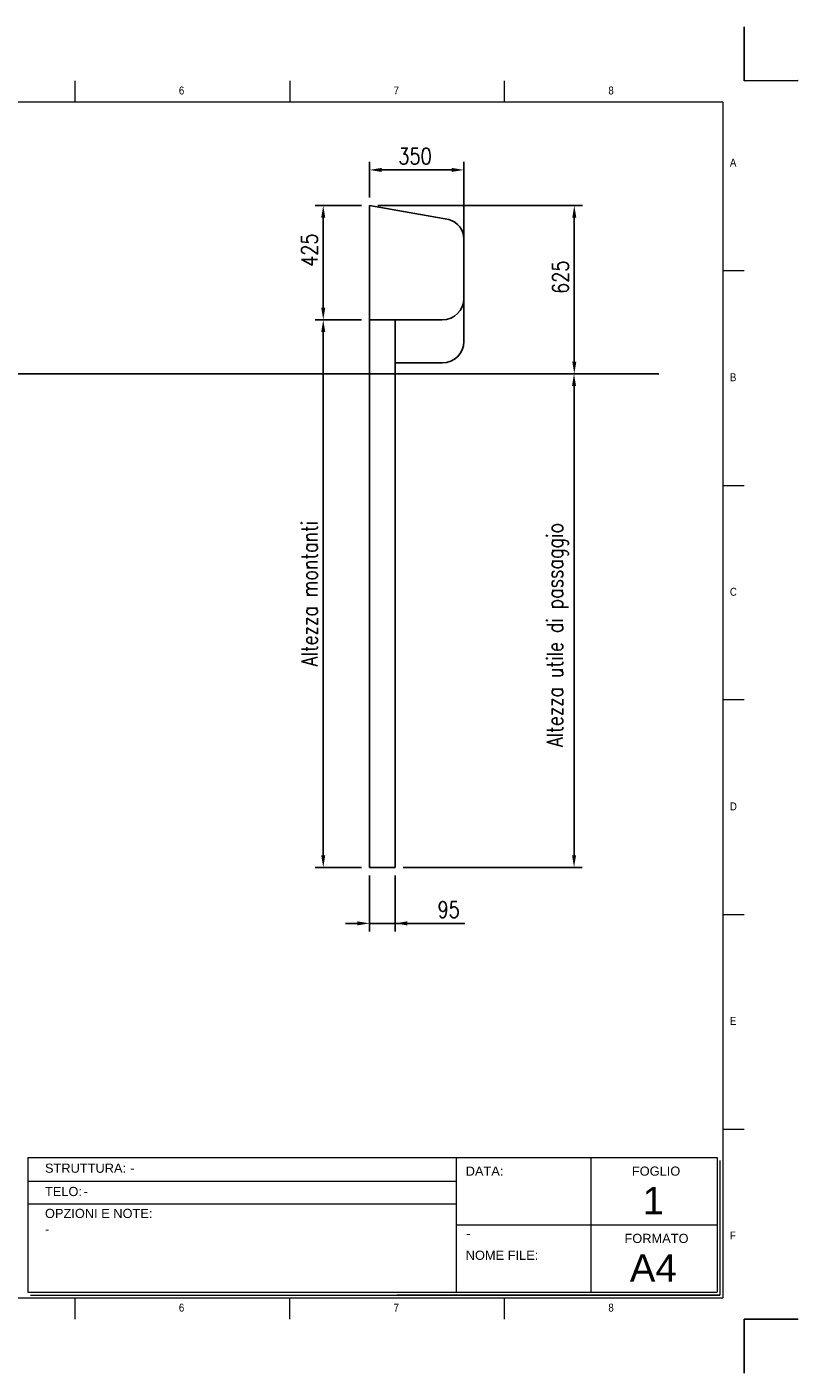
# Model space of a CAD drawing. Header units: millimetres. Extents: x 106533 to 120455, y 95328 to 100331.
# Tile 5 of 9: x 110629 to 113492, y 95328 to 100329. Entities that reach past the tile are written whole.
import ezdxf

# ---------------------------------------------------------------- set-up
doc = ezdxf.new("R2010")
doc.units = ezdxf.units.MM
doc.layers.add('Disegno', color=1, linetype='Continuous')
doc.layers.add('FORMAT', color=7, linetype='Continuous')
doc.styles.add('NYIP', font='romans.shx', dxfattribs={"width": 0.8})
doc.styles.add('SLDTEXTSTYLE0', font='GOTHIC.TTF', dxfattribs={"width": 0.913})
doc.styles.get("Standard").update_dxf_attribs({"font": 'arial.ttf'})
doc.dimstyles.new('STANDARD35', dxfattribs={"dimscale": 35, "dimtxt": 2, "dimasz": 1.5, "dimexe": 1, "dimexo": 1, "dimgap": 0.7, "dimtad": 1, "dimdec": 0, "dimdsep": 46, "dimtxsty": 'NYIP', "dimcen": 0, "dimclrd": 1, "dimclre": 1, "dimclrt": 2, "dimadec": 0, "dimazin": 0, "dimtfac": 1, "dimtdec": 0, "dimtix": 1, "dimtmove": 0, "dimatfit": 3, "dimfxl": 0, "dimtvp": 1, "dimtolj": 1, "dimtzin": 0, "dimarcsym": 0})

# ---------------------------------------------------------------- blocks, each defined once
blk = doc.blocks.new('A$C7C9C4F3F')
at = {"color": 7, "lineweight": 5}
for p, q in [((8295, 11245), (8295, 11504)), ((0, 1766), (199, 1766))]:
    blk.add_line(p, q, dxfattribs=at)
at = {"layer": 'FORMAT', "color": 7, "lineweight": 5}
for p, q in [((2216, 11304), (2216, 11504)), ((4209, 11504), (4209, 11304)), ((6202, 11304), (6202, 11504)), ((10188, 11304), (10188, 11504)), ((12181, 11504), (12181, 11304)), ((14174, 11304), (14174, 11504)), ((16199, 11304), (199, 11304)), ((199, 11304), (199, 199)), ((16199, 11304), (16199, 199)), ((199, 9738), (0, 9738)), ((16399, 9738), (16199, 9738)), ((0, 7745), (199, 7745)), ((16199, 7745), (16399, 7745)), ((0, 5752), (199, 5752)), ((16399, 5752), (16199, 5752)), ((0, 3759), (199, 3759)), ((16199, 3759), (16399, 3759)), ((16199, 1766), (16399, 1766)), ((8295, 0), (8295, 258)), ((199, 199), (16199, 199)), ((2224, 0), (2224, 199)), ((4018, 199), (4018, 0)), ((6210, 0), (6210, 199)), ((10188, 0), (10188, 199)), ((12181, 0), (12181, 199)), ((14174, 0), (14174, 199))]:
    blk.add_line(p, q, dxfattribs=at)
at = {"color": 7, "lineweight": 5, "char_height": 73.8, "attachment_point": 1, "style": 'SLDTEXTSTYLE0'}
for s, insert in [('1', (1203, 11450)), ('2', (3180, 11450)), ('3', (5173, 11450)), ('4', (7166, 11450)), ('5', (9159, 11450)), ('6', (11152, 11450)), ('7', (13145, 11450)), ('8', (15138, 11450)), ('A', (66, 10780)), ('A', (16266, 10780)), ('B', (66, 8787)), ('B', (16266, 8787)), ('C', (66, 6794)), ('C', (16266, 6794)), ('D', (66, 4801)), ('D', (16266, 4801)), ('E', (66, 2808)), ('1', (1012, 145)), ('2', (2988, 145)), ('3', (4981, 145)), ('4', (6974, 145))]:
    blk.add_mtext(s, dxfattribs=dict(at, insert=insert))
at = {"layer": 'FORMAT', "color": 7, "lineweight": 5, "char_height": 73.8, "attachment_point": 1, "style": 'SLDTEXTSTYLE0'}
for s, insert in [('E', (16266, 2808)), ('F', (66, 815)), ('F', (16266, 815)), ('5', (9159, 145)), ('6', (11152, 145)), ('7', (13145, 145)), ('8', (15138, 145))]:
    blk.add_mtext(s, dxfattribs=dict(at, insert=insert))
blk = doc.blocks.new('*D171')
at = {"color": 7, "lineweight": -2}
for p, q in [((111901.5, 97176.8), (111901.5, 96968.8)), ((111996.5, 97176.8), (111996.5, 96968.8)), ((111856.5, 96998.8), (111811.5, 96998.8)), ((111996.5, 96998.8), (111901.5, 96998.8)), ((111996.5, 96998.8), (112254.9, 96998.8)), ((112041.5, 96998.8), (112086.5, 96998.8))]:
    blk.add_line(p, q, dxfattribs=at)
at = {"color": 7}
for points in [[(111856.5, 96991.3), (111856.5, 97006.3), (111901.5, 96998.8)], [(112041.5, 97006.3), (112041.5, 96991.3), (111996.5, 96998.8)]]:
    blk.add_solid(points, dxfattribs=at)
at = {"layer": 'Defpoints', "color": 0}
for p in [(111901.5, 97206.8), (111996.5, 97206.8), (111901.5, 96998.8)]:
    blk.add_point(p, dxfattribs=at)
at = {"color": 7, "lineweight": 0, "insert": (112195, 97049.8), "char_height": 60, "attachment_point": 5, "style": 'NYIP'}
blk.add_mtext('\\A1;95', dxfattribs=at)
blk = doc.blocks.new('*D172')
at = {"color": 7, "lineweight": -2}
for p, q in [((111871.5, 99665.8), (111699.5, 99665.8)), ((111729.5, 99285.8), (111729.5, 99620.8)), ((111871.5, 99240.8), (111699.5, 99240.8))]:
    blk.add_line(p, q, dxfattribs=at)
at = {"color": 7}
for points in [[(111737, 99620.8), (111722, 99620.8), (111729.5, 99665.8)], [(111722, 99285.8), (111737, 99285.8), (111729.5, 99240.8)]]:
    blk.add_solid(points, dxfattribs=at)
at = {"layer": 'Defpoints', "color": 0}
for p in [(111729.5, 99665.8), (111901.5, 99665.8), (111901.5, 99240.8)]:
    blk.add_point(p, dxfattribs=at)
at = {"color": 7, "lineweight": 0, "insert": (111678.5, 99500.1), "char_height": 60, "attachment_point": 5, "rotation": 90, "style": 'NYIP'}
blk.add_mtext('\\A1;425', dxfattribs=at)
blk = doc.blocks.new('*D174')
at = {"color": 7, "lineweight": -2}
for p, q in [((111901.5, 99695.8), (111901.5, 99828.1)), ((111946.5, 99798.1), (112206.5, 99798.1)), ((112251.5, 99544.4), (112251.5, 99828.1))]:
    blk.add_line(p, q, dxfattribs=at)
at = {"color": 7}
for points in [[(111946.5, 99805.6), (111946.5, 99790.6), (111901.5, 99798.1)], [(112206.5, 99790.6), (112206.5, 99805.6), (112251.5, 99798.1)]]:
    blk.add_solid(points, dxfattribs=at)
at = {"layer": 'Defpoints', "color": 0}
for p in [(112251.5, 99798.1), (111901.5, 99665.8), (112251.5, 99514.4)]:
    blk.add_point(p, dxfattribs=at)
at = {"color": 7, "lineweight": 0, "insert": (112070.3, 99849.1), "char_height": 60, "attachment_point": 5, "style": 'NYIP'}
blk.add_mtext('\\A1;350', dxfattribs=at)
blk = doc.blocks.new('*D208')
at = {"color": 7, "lineweight": -2}
for p, q in [((111871.5, 99240.8), (111699.5, 99240.8)), ((111729.5, 99195.8), (111729.5, 97251.8)), ((111871.5, 97206.8), (111699.5, 97206.8))]:
    blk.add_line(p, q, dxfattribs=at)
at = {"color": 7}
for points in [[(111737, 99195.8), (111722, 99195.8), (111729.5, 99240.8)], [(111722, 97251.8), (111737, 97251.8), (111729.5, 97206.8)]]:
    blk.add_solid(points, dxfattribs=at)
at = {"layer": 'Defpoints', "color": 0}
for p in [(111901.5, 99240.8), (111729.5, 97206.8), (111901.5, 97206.8)]:
    blk.add_point(p, dxfattribs=at)
at = {"color": 7, "lineweight": 0, "insert": (111678.5, 98223.8), "char_height": 60, "attachment_point": 5, "rotation": 90, "style": 'NYIP'}
blk.add_mtext('\\A1;Altezza montanti', dxfattribs=at)
blk = doc.blocks.new('*D209')
at = {"color": 7, "lineweight": -2}
for p, q in [((111931.5, 99665.8), (112691.5, 99665.8)), ((112661.5, 99620.8), (112661.5, 99085.8)), ((112026.5, 99040.8), (112691.5, 99040.8))]:
    blk.add_line(p, q, dxfattribs=at)
at = {"color": 7}
for points in [[(112669, 99620.8), (112654, 99620.8), (112661.5, 99665.8)], [(112654, 99085.8), (112669, 99085.8), (112661.5, 99040.8)]]:
    blk.add_solid(points, dxfattribs=at)
at = {"layer": 'Defpoints', "color": 0}
for p in [(111901.5, 99665.8), (111996.5, 99040.8), (112661.5, 99040.8)]:
    blk.add_point(p, dxfattribs=at)
at = {"color": 7, "lineweight": 0, "insert": (112610.5, 99399.3), "char_height": 60, "attachment_point": 5, "rotation": 90, "style": 'NYIP'}
blk.add_mtext('\\A1;625', dxfattribs=at)
blk = doc.blocks.new('*D258')
at = {"color": 7, "lineweight": -2}
for p, q in [((112664.8, 99040.8), (112690.5, 99040.8)), ((112660.5, 98995.8), (112660.5, 97251.8)), ((112026.5, 97206.8), (112690.5, 97206.8))]:
    blk.add_line(p, q, dxfattribs=at)
at = {"color": 7}
for points in [[(112668, 98995.8), (112653, 98995.8), (112660.5, 99040.8)], [(112653, 97251.8), (112668, 97251.8), (112660.5, 97206.8)]]:
    blk.add_solid(points, dxfattribs=at)
at = {"layer": 'Defpoints', "color": 0}
for p in [(112634.8, 99040.8), (111996.5, 97206.8), (112660.5, 97206.8)]:
    blk.add_point(p, dxfattribs=at)
at = {"color": 7, "lineweight": 0, "insert": (112599.5, 98069.8), "char_height": 60, "attachment_point": 5, "rotation": 90, "style": 'NYIP'}
blk.add_mtext('\\A1;Altezza utile di passaggio', dxfattribs=at)

msp = doc.modelspace()

# ---------------------------------------------------------------- linework, layer by layer
at = {"color": 7}
for p, q in [((113292.1, 100129.4), (113292.1, 100329.4)), ((113292.1, 95527.9), (113292.1, 95327.9))]:
    msp.add_line(p, q, dxfattribs=at)
for p, q in [((113292.1, 100129.4), (113492.1, 100130.3)), ((111901.5, 99665.8), (111901.5, 99340.8)), ((112195.9, 99613.7), (111901.5, 99665.8)), ((110137, 99040.8), (112975.2, 99040.8)), ((111901.5, 97206.8), (111996.5, 97206.8)), ((113292.1, 95527.9), (113492.1, 95527.9))]:
    msp.add_line(p, q)
at = {"lineweight": 5}
for p, q in [((110632.5, 96128.3), (113191.8, 96128.3)), ((110632.5, 96128.3), (110632.5, 95628.3)), ((112222.7, 96128.3), (112222.7, 95628.3)), ((112722.7, 96128.3), (112722.7, 95628.3)), ((113191.8, 96128.3), (113191.8, 95628.3)), ((113202.1, 96117.9), (113202.1, 95617.9)), ((110634.5, 96040.7), (112222.7, 96040.7)), ((110634.5, 95956.8), (112222.7, 95956.8)), ((112222.7, 95878.3), (113191.8, 95878.3)), ((110632.5, 95628.3), (113191.8, 95628.3)), ((110642.8, 95617.9), (113202.1, 95617.9)), ((113202.1, 95617.9), (112003.1, 95617.9)), ((112013.4, 95617.9), (113202.1, 95617.9))]:
    msp.add_line(p, q, dxfattribs=at)
msp.add_arc((112176.5, 99541.2), 75, 0, 75)
at = {"layer": 'Disegno', "color": 7}
for p, q in [((112251.5, 99541.2), (112251.5, 99420.8)), ((112251.5, 99514.4), (112251.5, 99160.8)), ((111901.5, 97206.8), (111901.5, 99340.8)), ((111901.5, 97206.8), (111901.5, 99340.8)), ((112171.5, 99240.8), (111901.5, 99240.8)), ((111996.5, 97206.8), (111996.5, 99240.8)), ((112171.5, 99080.8), (111996.5, 99080.8))]:
    msp.add_line(p, q, dxfattribs=at)
for centre in [(112171.5, 99320.8), (112171.5, 99160.8)]:
    msp.add_arc(centre, 80, 270, 0, dxfattribs=at)

# ---------------------------------------------------------------- block references
at = {"xscale": 0.4, "yscale": 0.4, "zscale": 0.4}
msp.add_blockref('A$C7C9C4F3F', (106732.7, 95527.9), dxfattribs=at)

# ---------------------------------------------------------------- texts
at = {"lineweight": 5}
for s, insert, char_height, width, attachment_point in [('{\\fArial|b0|i0|c0|p34;STRUTTURA:}', (110696.4, 96106.2), 34.043, 578.728, 1), ('{\\fArial|b0|i0|c0|p34;-}', (111012.6, 96106.2), 34.043, 578.728, 1), ('{\\fArial|b0|i0|c0|p34;DATA:}', (112258.3, 96095.3), 34.043, 578.728, 1), ('{\\fArial|b0|i0|c0|p34;FOGLIO}', (112875.2, 96095.3), 34.043, 578.728, 1), ('{\\fArial|b0|i0|c0|p34;TELO:}', (110696.4, 96019.6), 34.043, 578.728, 1), ('{\\fArial|b0|i0|c0|p34;-}', (110840.1, 96019.6), 34.043, 578.728, 1), ('{\\fArial|b0|i0|c0|p34;1}', (112954.7, 96019.4), 102, 223.943, 2), ('{\\fArial|b0|i0|c0|p34;OPZIONI E NOTE:}', (110696.4, 95938.1), 34.043, 578.728, 1), ('{\\fArial|b0|i0|c0|p34;-}', (110696.4, 95879.7), 34.043, 578.728, 1), ('{\\fArial|b0|i0|c0|p34;\\H0.752x;-}', (112259.3, 95865.7), 50, 1044.717, 1), ('{\\fArial|b0|i0|c0|p34;FORMATO}', (112847.8, 95845.3), 34.043, 578.728, 1), ('{\\fArial|b0|i0|c0|p34;NOME FILE:}', (112258.3, 95782.7), 34.043, 578.728, 1), ('{\\fArial|b0|i0|c0|p34;A4}', (112954.7, 95769.4), 102, 223.943, 2)]:
    msp.add_mtext(s, dxfattribs=dict(at, insert=insert, char_height=char_height, width=width, attachment_point=attachment_point))

# ---------------------------------------------------------------- dimensions: what is measured, and where the dimension line sits
at = {"color": 7, "lineweight": 0}
for base, p1, p2, picture, middle in [((112251.5, 99798.1), (111901.5, 99665.8), (112251.5, 99514.4), '*D174', (112070.3, 99798.1)), ((111901.5, 96998.8), (111996.5, 97206.8), (111901.5, 97206.8), '*D171', (112195, 96998.8))]:
    dim = msp.add_linear_dim(base=base, p1=p1, p2=p2, dimstyle='STANDARD35', override={"dimscale": 30, "dimclrd": 7, "dimclre": 7, "dimclrt": 7}, dxfattribs=at)
    dim.commit()
    dim.dimension.update_dxf_attribs({"geometry": picture, "text_midpoint": middle, "dimtype": 160})
for base, p1, p2, picture, middle in [((111729.5, 99665.8), (111901.5, 99240.8), (111901.5, 99665.8), '*D172', (111729.5, 99500.1)), ((112661.5, 99040.8), (111901.5, 99665.8), (111996.5, 99040.8), '*D209', (112661.5, 99399.3))]:
    dim = msp.add_linear_dim(base=base, p1=p1, p2=p2, angle=90, dimstyle='STANDARD35', override={"dimscale": 30, "dimclrd": 7, "dimclre": 7, "dimclrt": 7}, dxfattribs=at)
    dim.commit()
    dim.dimension.update_dxf_attribs({"geometry": picture, "text_midpoint": middle, "dimtype": 160})
dim = msp.add_linear_dim(base=(111729.5, 97206.8), p1=(111901.5, 99240.8), p2=(111901.5, 97206.8), angle=90, text='Altezza montanti', dimstyle='STANDARD35', override={"dimscale": 30, "dimclrd": 7, "dimclre": 7, "dimclrt": 7}, dxfattribs=at)
dim.commit()
dim.dimension.update_dxf_attribs({"geometry": '*D208', "text_midpoint": (111678.5, 98223.8)})
dim = msp.add_linear_dim(base=(112660.5, 97206.8), p1=(112634.8, 99040.8), p2=(111996.5, 97206.8), angle=90, text='Altezza utile di passaggio', dimstyle='STANDARD35', override={"dimscale": 30, "dimclrd": 7, "dimclre": 7, "dimclrt": 7}, dxfattribs=at)
dim.commit()
dim.dimension.update_dxf_attribs({"geometry": '*D258', "text_midpoint": (112660.5, 98069.8), "dimtype": 160})

doc.saveas('drawing.dxf')
